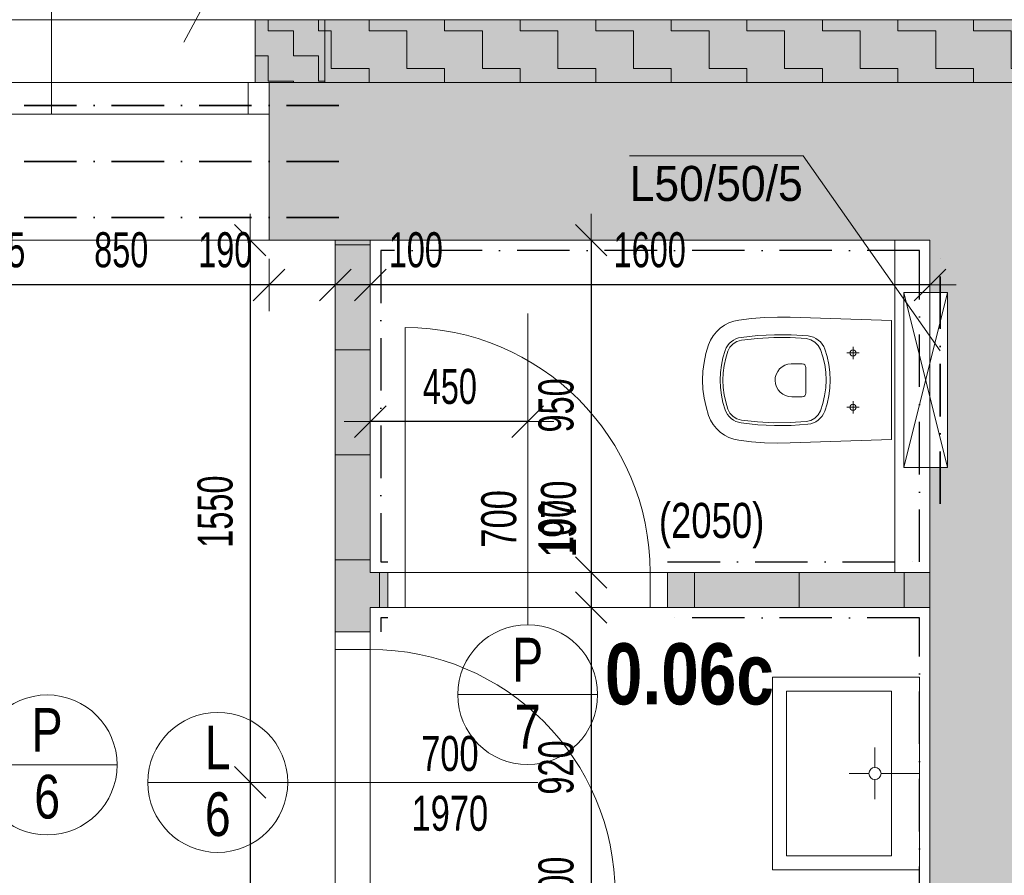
# Model space of a CAD drawing. Header units: millimetres. Extents: x -97971 to 48677, y -63570 to -5533.
# Tile 17 of 65: x -77678 to -74864, y -11702 to -9256. Entities that reach past the tile are written whole.
import ezdxf

# ---------------------------------------------------------------- set-up
doc = ezdxf.new("R2010")
doc.units = ezdxf.units.MM
doc.header["$PDMODE"] = 65
doc.linetypes.add('Carkovana 2x_1', pattern=[200, 150, -50])
doc.linetypes.add('Cerchovana_1', pattern=[250, 150, -50, 0, -50])
for name, color, linetype, lineweight in [('XR$1$1.PP - NÁVRH_1', 7, 'Continuous', 25), ('XR$2$KOTY_1', 7, 'Continuous', 25), ('XR$3$ZAŘIZOVÁKY_1', 7, 'Continuous', 25), ('XR$4$VÝPLNĚ_1', 7, 'Continuous', 25), ('XR$6$VÝROBKY ___1', 7, 'Continuous', 25), ('XR$7$FILING ___1', 7, 'Continuous', 25)]:
    doc.layers.add(name, color=color, linetype=linetype, lineweight=lineweight)
doc.styles.add('ARIAL', font='ARIAL.TTF')
doc.styles.add('Arial Black', font='Arial Black')
doc.styles.add('ARIALNARROW', font='ARIALN.TTF')
doc.dimstyles.new('DIMSTYLE_3', dxfattribs={"dimtxt": 100, "dimasz": 150, "dimexe": 0, "dimexo": 0, "dimgap": 50, "dimtad": 2, "dimdec": 0, "dimrnd": 5, "dimzin": 12, "dimdsep": 46, "dimtxsty": 'ARIALNARROW', "dimblk1": 'ALL_ML_STRICH', "dimblk2": 'ALL_ML_STRICH', "dimsah": 1, "dimcen": 0, "dimclrd": 6, "dimclre": 6, "dimclrt": 6, "dimadec": 0, "dimazin": 0, "dimtfac": 1, "dimtdec": 0, "dimtix": 1, "dimtmove": 2, "dimatfit": 3, "dimfxl": 0, "dimtzin": 0, "dimlwd": 0, "dimlwe": 13, "dimarcsym": 0})
doc.dimstyles.new('DIMSTYLE_5', dxfattribs={"dimtxt": 100, "dimasz": 150, "dimexe": 0, "dimexo": 0, "dimgap": 50, "dimtad": 2, "dimdec": 0, "dimrnd": 5, "dimzin": 12, "dimdsep": 46, "dimtxsty": 'ARIALNARROW', "dimblk1": 'ALL_ML_STRICH', "dimblk2": 'ALL_ML_STRICH', "dimsah": 1, "dimcen": 0, "dimclrd": 6, "dimclre": 6, "dimclrt": 6, "dimadec": 0, "dimazin": 0, "dimtfac": 1, "dimtdec": 0, "dimtix": 1, "dimtmove": 2, "dimatfit": 3, "dimfxl": 0, "dimtvp": 1.2, "dimtzin": 0, "dimlwd": 0, "dimlwe": 13, "dimarcsym": 0})
pattern_1 = [(0, (300, 300), (150, 150), [150, -150]), (90, (300, 300), (-150, 150), [150, -150])]

# ---------------------------------------------------------------- blocks, each defined once
blk = doc.blocks.new('ALL_ML_STRICH')
at = {"color": 0, "linetype": 'ByBlock', "lineweight": -2}
for p, q in [((0, -0.5), (0, 0.5)), ((-0.3, -0.3), (0.3, 0.3)), ((-1, 0), (0.5, 0))]:
    blk.add_line(p, q, dxfattribs=at)
blk = doc.blocks.new('*D262')
at = {"layer": 'DEFPOINTS', "color": 6, "linetype": 'Continuous', "lineweight": 13}
for p in [(-71886.3, -7250), (-71886.3, -9256.3), (-79991.3, -9436.3)]:
    blk.add_point(p, dxfattribs=at)
at = {"layer": 'XR$2$KOTY_1', "color": 6, "linetype": 'Continuous', "lineweight": -2}
for p, q in [((-79991.3, -7538.2), (-79991.3, -7250)), ((-71886.3, -7250), (-79991.3, -7250)), ((-71886.3, -7538.2), (-71886.3, -7250))]:
    blk.add_line(p, q, dxfattribs=at)
at = {"layer": 'XR$2$KOTY_1', "color": 6, "linetype": 'Continuous', "lineweight": 13, "xscale": 150, "yscale": 150, "zscale": 150}
for p, rotation in [((-79991.3, -7250), 180), ((-71886.3, -7250), 360)]:
    blk.add_blockref('ALL_ML_STRICH', p, dxfattribs=dict(at, rotation=rotation))
at = {"layer": 'XR$2$KOTY_1', "color": 6, "linetype": 'Continuous', "lineweight": 13, "insert": (-75939.9, -7150), "char_height": 100, "width": 324.571, "attachment_point": 5, "style": 'ARIALNARROW'}
blk.add_mtext('\\W0.81;\\A1;{8105}', dxfattribs=at)
blk = doc.blocks.new('*D296')
at = {"layer": 'DEFPOINTS', "color": 6, "linetype": 'Continuous', "lineweight": 13}
for p in [(-71886.3, -7712.7), (-71886.3, -9436.3), (-76965.7, -9886.3)]:
    blk.add_point(p, dxfattribs=at)
at = {"layer": 'XR$2$KOTY_1', "color": 6, "linetype": 'Continuous', "lineweight": -2}
for p, q in [((-76965.7, -8262.3), (-76965.7, -7712.7)), ((-71886.3, -7712.7), (-76965.7, -7712.7)), ((-71886.3, -7712.7), (-71886.3, -7712.7))]:
    blk.add_line(p, q, dxfattribs=at)
at = {"layer": 'XR$2$KOTY_1', "color": 6, "linetype": 'Continuous', "lineweight": 13, "xscale": 150, "yscale": 150, "zscale": 150}
for p, rotation in [((-76965.7, -7712.7), 180), ((-71886.3, -7712.7), 360)]:
    blk.add_blockref('ALL_ML_STRICH', p, dxfattribs=dict(at, rotation=rotation))
at = {"layer": 'XR$2$KOTY_1', "color": 6, "linetype": 'Continuous', "lineweight": 13, "insert": (-74427.1, -7612.7), "char_height": 100, "width": 324.571, "attachment_point": 5, "style": 'ARIALNARROW'}
blk.add_mtext('\\W0.81;\\A1;{5080}', dxfattribs=at)
blk = doc.blocks.new('*D297')
at = {"layer": 'DEFPOINTS', "color": 6, "linetype": 'Continuous', "lineweight": 13}
for p in [(-76965.7, -7712.7), (-77815.7, -9886.3), (-76965.7, -9886.3)]:
    blk.add_point(p, dxfattribs=at)
at = {"layer": 'XR$2$KOTY_1', "color": 6, "linetype": 'Continuous', "lineweight": -2}
for p, q in [((-77815.7, -8262.3), (-77815.7, -7712.7)), ((-76965.7, -7712.7), (-77815.7, -7712.7)), ((-76965.7, -8262.3), (-76965.7, -7712.7))]:
    blk.add_line(p, q, dxfattribs=at)
at = {"layer": 'XR$2$KOTY_1', "color": 6, "linetype": 'Continuous', "lineweight": 13, "xscale": 150, "yscale": 150, "zscale": 150}
for p, rotation in [((-77815.7, -7712.7), 180), ((-76965.7, -7712.7), 360)]:
    blk.add_blockref('ALL_ML_STRICH', p, dxfattribs=dict(at, rotation=rotation))
at = {"layer": 'XR$2$KOTY_1', "color": 6, "linetype": 'Continuous', "lineweight": 13, "insert": (-77388.2, -7612.7), "char_height": 100, "width": 243.429, "attachment_point": 5, "style": 'ARIALNARROW'}
blk.add_mtext('\\W0.81;\\A1;{850}', dxfattribs=at)
at = {"layer": 'XR$2$KOTY_1', "color": 6, "linetype": 'Continuous', "lineweight": 13, "insert": (-77669.9, -7962.7), "char_height": 100, "width": 5, "attachment_point": 1, "rotation": 180, "line_spacing_factor": 0.60241, "style": 'ARIALNARROW'}
blk.add_mtext('\\W0.81;1150(1250)', dxfattribs=at)
blk = doc.blocks.new('*D327')
at = {"layer": 'DEFPOINTS', "color": 6, "linetype": 'Continuous', "lineweight": 13}
for p in [(-77019.4, -9886.3), (-76776.3, -9886.3), (-76776.3, -11436.3)]:
    blk.add_point(p, dxfattribs=at)
at = {"layer": 'XR$2$KOTY_1', "color": 6, "linetype": 'Continuous', "lineweight": -2}
for p, q in [((-77019.4, -9886.3), (-77019.4, -9886.3)), ((-77019.4, -9886.3), (-77019.4, -11436.3)), ((-77019.4, -11436.3), (-77019.4, -11436.3))]:
    blk.add_line(p, q, dxfattribs=at)
at = {"layer": 'XR$2$KOTY_1', "color": 6, "linetype": 'Continuous', "lineweight": 13, "xscale": 150, "yscale": 150, "zscale": 150}
for p, rotation in [((-77019.4, -9886.3), 90), ((-77019.4, -11436.3), 270)]:
    blk.add_blockref('ALL_ML_STRICH', p, dxfattribs=dict(at, rotation=rotation))
at = {"layer": 'XR$2$KOTY_1', "color": 6, "linetype": 'Continuous', "lineweight": 13, "insert": (-77119.4, -10662.4), "char_height": 100, "width": 324.571, "attachment_point": 5, "rotation": 90, "style": 'ARIALNARROW'}
blk.add_mtext('\\W0.81;\\A1;{1550}', dxfattribs=at)
blk = doc.blocks.new('*D328')
at = {"layer": 'DEFPOINTS', "color": 6, "linetype": 'Continuous', "lineweight": 13}
for p in [(-77019.4, -11436.3), (-76776.3, -11436.3), (-76776.3, -12561.3)]:
    blk.add_point(p, dxfattribs=at)
at = {"layer": 'XR$2$KOTY_1', "color": 6, "linetype": 'Continuous', "lineweight": -2}
for p, q in [((-77019.4, -11436.3), (-77019.4, -11436.3)), ((-77019.4, -11436.3), (-77019.4, -12561.3)), ((-77019.4, -12561.3), (-77019.4, -12561.3))]:
    blk.add_line(p, q, dxfattribs=at)
at = {"layer": 'XR$2$KOTY_1', "color": 6, "linetype": 'Continuous', "lineweight": 13, "xscale": 150, "yscale": 150, "zscale": 150}
for p, rotation in [((-77019.4, -11436.3), 90), ((-77019.4, -12561.3), 270)]:
    blk.add_blockref('ALL_ML_STRICH', p, dxfattribs=dict(at, rotation=rotation))
at = {"layer": 'XR$2$KOTY_1', "color": 6, "linetype": 'Continuous', "lineweight": 13, "insert": (-77119.4, -11999.9), "char_height": 100, "width": 324.571, "attachment_point": 5, "rotation": 90, "style": 'ARIALNARROW'}
blk.add_mtext('\\W0.81;\\A1;{1125}', dxfattribs=at)
blk = doc.blocks.new('*D333')
at = {"layer": 'DEFPOINTS', "color": 6, "linetype": 'Continuous', "lineweight": 13}
for p in [(-76226.3, -10405.1), (-76676.3, -10836.3), (-76226.3, -10836.3)]:
    blk.add_point(p, dxfattribs=at)
at = {"layer": 'XR$2$KOTY_1', "color": 6, "linetype": 'Continuous', "lineweight": -2}
for p, q in [((-76676.3, -10405.1), (-76676.3, -10405.1)), ((-76226.3, -10405.1), (-76676.3, -10405.1)), ((-76226.3, -10405.1), (-76226.3, -10405.1))]:
    blk.add_line(p, q, dxfattribs=at)
at = {"layer": 'XR$2$KOTY_1', "color": 6, "linetype": 'Continuous', "lineweight": 13, "xscale": 150, "yscale": 150, "zscale": 150}
for p, rotation in [((-76676.3, -10405.1), 180), ((-76226.3, -10405.1), 360)]:
    blk.add_blockref('ALL_ML_STRICH', p, dxfattribs=dict(at, rotation=rotation))
at = {"layer": 'XR$2$KOTY_1', "color": 6, "linetype": 'Continuous', "lineweight": 13, "insert": (-76448.8, -10305.1), "char_height": 100, "width": 243.429, "attachment_point": 5, "style": 'ARIALNARROW'}
blk.add_mtext('\\W0.81;\\A1;{450}', dxfattribs=at)
blk = doc.blocks.new('*D352')
at = {"layer": 'DEFPOINTS', "color": 6, "linetype": 'Continuous', "lineweight": 13}
for p in [(-76676.3, -9886.3), (-75076.3, -9886.3), (-75076.3, -10014.6)]:
    blk.add_point(p, dxfattribs=at)
at = {"layer": 'XR$2$KOTY_1', "color": 6, "linetype": 'Continuous', "lineweight": -2}
for p, q in [((-76676.3, -10014.6), (-76676.3, -10014.6)), ((-75076.3, -10014.6), (-76676.3, -10014.6)), ((-75076.3, -10014.6), (-75076.3, -10014.6))]:
    blk.add_line(p, q, dxfattribs=at)
at = {"layer": 'XR$2$KOTY_1', "color": 6, "linetype": 'Continuous', "lineweight": 13, "xscale": 150, "yscale": 150, "zscale": 150}
for p, rotation in [((-76676.3, -10014.6), 180), ((-75076.3, -10014.6), 360)]:
    blk.add_blockref('ALL_ML_STRICH', p, dxfattribs=dict(at, rotation=rotation))
at = {"layer": 'XR$2$KOTY_1', "color": 6, "linetype": 'Continuous', "lineweight": 13, "insert": (-75877.4, -9914.6), "char_height": 100, "width": 324.571, "attachment_point": 5, "style": 'ARIALNARROW'}
blk.add_mtext('\\W0.81;\\A1;{1600}', dxfattribs=at)
blk = doc.blocks.new('*D353')
at = {"layer": 'DEFPOINTS', "color": 6, "linetype": 'Continuous', "lineweight": 13}
for p in [(-76776.3, -9886.3), (-76676.3, -9886.3), (-76676.3, -10014.6)]:
    blk.add_point(p, dxfattribs=at)
at = {"layer": 'XR$2$KOTY_1', "color": 6, "linetype": 'Continuous', "lineweight": -2}
for p, q in [((-76776.3, -10014.6), (-76776.3, -10014.6)), ((-76676.3, -10014.6), (-76776.3, -10014.6)), ((-76676.3, -10014.6), (-76676.3, -10014.6))]:
    blk.add_line(p, q, dxfattribs=at)
at = {"layer": 'XR$2$KOTY_1', "color": 6, "linetype": 'Continuous', "lineweight": 13, "xscale": 150, "yscale": 150, "zscale": 150}
for p, rotation in [((-76776.3, -10014.6), 180), ((-76676.3, -10014.6), 360)]:
    blk.add_blockref('ALL_ML_STRICH', p, dxfattribs=dict(at, rotation=rotation))
at = {"layer": 'XR$2$KOTY_1', "color": 6, "linetype": 'Continuous', "lineweight": 13, "insert": (-76546.1, -9914.6), "char_height": 100, "width": 243.429, "attachment_point": 5, "style": 'ARIALNARROW'}
blk.add_mtext('\\W0.81;\\A1;{100}', dxfattribs=at)
blk = doc.blocks.new('*D354')
at = {"layer": 'DEFPOINTS', "color": 6, "linetype": 'Continuous', "lineweight": 13}
for p in [(-76965.7, -9886.3), (-76776.3, -9886.3), (-76776.3, -10014.6)]:
    blk.add_point(p, dxfattribs=at)
at = {"layer": 'XR$2$KOTY_1', "color": 6, "linetype": 'Continuous', "lineweight": -2}
for p, q in [((-76965.7, -10014.6), (-76965.7, -10014.6)), ((-76776.3, -10014.6), (-76965.7, -10014.6)), ((-76776.3, -10014.6), (-76776.3, -10014.6))]:
    blk.add_line(p, q, dxfattribs=at)
at = {"layer": 'XR$2$KOTY_1', "color": 6, "linetype": 'Continuous', "lineweight": 13, "xscale": 150, "yscale": 150, "zscale": 150}
for p, rotation in [((-76965.7, -10014.6), 180), ((-76776.3, -10014.6), 360)]:
    blk.add_blockref('ALL_ML_STRICH', p, dxfattribs=dict(at, rotation=rotation))
at = {"layer": 'XR$2$KOTY_1', "color": 6, "linetype": 'Continuous', "lineweight": 13, "insert": (-77090.9, -9914.6), "char_height": 100, "width": 243.429, "attachment_point": 5, "style": 'ARIALNARROW'}
blk.add_mtext('\\W0.81;\\A1;{190}', dxfattribs=at)
blk = doc.blocks.new('*D355')
at = {"layer": 'DEFPOINTS', "color": 6, "linetype": 'Continuous', "lineweight": 13}
for p in [(-77815.7, -9886.3), (-76965.7, -9886.3), (-76965.7, -10014.6)]:
    blk.add_point(p, dxfattribs=at)
at = {"layer": 'XR$2$KOTY_1', "color": 6, "linetype": 'Continuous', "lineweight": -2}
for p, q in [((-77815.7, -10014.6), (-77815.7, -10014.6)), ((-76965.7, -10014.6), (-77815.7, -10014.6)), ((-76965.7, -10014.6), (-76965.7, -10014.6))]:
    blk.add_line(p, q, dxfattribs=at)
at = {"layer": 'XR$2$KOTY_1', "color": 6, "linetype": 'Continuous', "lineweight": 13, "xscale": 150, "yscale": 150, "zscale": 150}
for p, rotation in [((-77815.7, -10014.6), 180), ((-76965.7, -10014.6), 360)]:
    blk.add_blockref('ALL_ML_STRICH', p, dxfattribs=dict(at, rotation=rotation))
at = {"layer": 'XR$2$KOTY_1', "color": 6, "linetype": 'Continuous', "lineweight": 13, "insert": (-77388.2, -9914.6), "char_height": 100, "width": 243.429, "attachment_point": 5, "style": 'ARIALNARROW'}
blk.add_mtext('\\W0.81;\\A1;{850}', dxfattribs=at)
blk = doc.blocks.new('*D356')
at = {"layer": 'DEFPOINTS', "color": 6, "linetype": 'Continuous', "lineweight": 13}
for p in [(-77911.3, -9886.3), (-77815.7, -9886.3), (-77815.7, -10014.6)]:
    blk.add_point(p, dxfattribs=at)
at = {"layer": 'XR$2$KOTY_1', "color": 6, "linetype": 'Continuous', "lineweight": -2}
for p, q in [((-77911.3, -10014.6), (-77911.3, -10014.6)), ((-77815.7, -10014.6), (-77911.3, -10014.6)), ((-77815.7, -10014.6), (-77815.7, -10014.6))]:
    blk.add_line(p, q, dxfattribs=at)
at = {"layer": 'XR$2$KOTY_1', "color": 6, "linetype": 'Continuous', "lineweight": 13, "xscale": 150, "yscale": 150, "zscale": 150}
for p, rotation in [((-77911.3, -10014.6), 180), ((-77815.7, -10014.6), 360)]:
    blk.add_blockref('ALL_ML_STRICH', p, dxfattribs=dict(at, rotation=rotation))
at = {"layer": 'XR$2$KOTY_1', "color": 6, "linetype": 'Continuous', "lineweight": 13, "insert": (-77713.9, -9914.6), "char_height": 100, "width": 162.286, "attachment_point": 5, "style": 'ARIALNARROW'}
blk.add_mtext('\\W0.81;\\A1;{95}', dxfattribs=at)
blk = doc.blocks.new('*D366')
at = {"layer": 'DEFPOINTS', "color": 6, "linetype": 'Continuous', "lineweight": 13}
for p in [(-76676.3, -9886.3), (-76044.8, -9886.3), (-76676.3, -10836.3)]:
    blk.add_point(p, dxfattribs=at)
at = {"layer": 'XR$2$KOTY_1', "color": 6, "linetype": 'Continuous', "lineweight": -2}
for p, q in [((-76044.8, -9886.3), (-76044.8, -9886.3)), ((-76044.8, -9886.3), (-76044.8, -10836.3)), ((-76044.8, -10836.3), (-76044.8, -10836.3))]:
    blk.add_line(p, q, dxfattribs=at)
at = {"layer": 'XR$2$KOTY_1', "color": 6, "linetype": 'Continuous', "lineweight": 13, "xscale": 150, "yscale": 150, "zscale": 150}
for p, rotation in [((-76044.8, -9886.3), 90), ((-76044.8, -10836.3), 270)]:
    blk.add_blockref('ALL_ML_STRICH', p, dxfattribs=dict(at, rotation=rotation))
at = {"layer": 'XR$2$KOTY_1', "color": 6, "linetype": 'Continuous', "lineweight": 13, "insert": (-76144.8, -10358.8), "char_height": 100, "width": 243.429, "attachment_point": 5, "rotation": 90, "style": 'ARIALNARROW'}
blk.add_mtext('\\W0.81;\\A1;{950}', dxfattribs=at)
blk = doc.blocks.new('*D367')
at = {"layer": 'DEFPOINTS', "color": 6, "linetype": 'Continuous', "lineweight": 13}
for p in [(-76676.3, -10836.3), (-76044.8, -10836.3), (-76676.3, -10936.3)]:
    blk.add_point(p, dxfattribs=at)
at = {"layer": 'XR$2$KOTY_1', "color": 6, "linetype": 'Continuous', "lineweight": -2}
for p, q in [((-76044.8, -10836.3), (-76044.8, -10836.3)), ((-76044.8, -10836.3), (-76044.8, -10936.3)), ((-76044.8, -10936.3), (-76044.8, -10936.3))]:
    blk.add_line(p, q, dxfattribs=at)
at = {"layer": 'XR$2$KOTY_1', "color": 6, "linetype": 'Continuous', "lineweight": 13, "xscale": 150, "yscale": 150, "zscale": 150}
for p, rotation in [((-76044.8, -10836.3), 90), ((-76044.8, -10936.3), 270)]:
    blk.add_blockref('ALL_ML_STRICH', p, dxfattribs=dict(at, rotation=rotation))
at = {"layer": 'XR$2$KOTY_1', "color": 6, "linetype": 'Continuous', "lineweight": 13, "insert": (-76144.8, -10706.1), "char_height": 100, "width": 243.429, "attachment_point": 5, "rotation": 90, "style": 'ARIALNARROW'}
blk.add_mtext('\\W0.81;\\A1;{100}', dxfattribs=at)
blk = doc.blocks.new('*D368')
at = {"layer": 'DEFPOINTS', "color": 6, "linetype": 'Continuous', "lineweight": 13}
for p in [(-76676.3, -10936.3), (-76044.8, -10936.3), (-76676.3, -11856.3)]:
    blk.add_point(p, dxfattribs=at)
at = {"layer": 'XR$2$KOTY_1', "color": 6, "linetype": 'Continuous', "lineweight": -2}
for p, q in [((-76044.8, -10936.3), (-76044.8, -10936.3)), ((-76044.8, -10936.3), (-76044.8, -11856.3)), ((-76044.8, -11856.3), (-76044.8, -11856.3))]:
    blk.add_line(p, q, dxfattribs=at)
at = {"layer": 'XR$2$KOTY_1', "color": 6, "linetype": 'Continuous', "lineweight": 13, "xscale": 150, "yscale": 150, "zscale": 150}
for p, rotation in [((-76044.8, -10936.3), 90), ((-76044.8, -11856.3), 270)]:
    blk.add_blockref('ALL_ML_STRICH', p, dxfattribs=dict(at, rotation=rotation))
at = {"layer": 'XR$2$KOTY_1', "color": 6, "linetype": 'Continuous', "lineweight": 13, "insert": (-76144.8, -11393.8), "char_height": 100, "width": 243.429, "attachment_point": 5, "rotation": 90, "style": 'ARIALNARROW'}
blk.add_mtext('\\W0.81;\\A1;{920}', dxfattribs=at)
blk = doc.blocks.new('*D369')
at = {"layer": 'DEFPOINTS', "color": 6, "linetype": 'Continuous', "lineweight": 13}
for p in [(-76676.3, -11856.3), (-76044.8, -11856.3), (-76676.3, -11956.3)]:
    blk.add_point(p, dxfattribs=at)
at = {"layer": 'XR$2$KOTY_1', "color": 6, "linetype": 'Continuous', "lineweight": -2}
for p, q in [((-76044.8, -11856.3), (-76044.8, -11856.3)), ((-76044.8, -11856.3), (-76044.8, -11956.3)), ((-76044.8, -11956.3), (-76044.8, -11956.3))]:
    blk.add_line(p, q, dxfattribs=at)
at = {"layer": 'XR$2$KOTY_1', "color": 6, "linetype": 'Continuous', "lineweight": 13, "xscale": 150, "yscale": 150, "zscale": 150}
for p, rotation in [((-76044.8, -11856.3), 90), ((-76044.8, -11956.3), 270)]:
    blk.add_blockref('ALL_ML_STRICH', p, dxfattribs=dict(at, rotation=rotation))
at = {"layer": 'XR$2$KOTY_1', "color": 6, "linetype": 'Continuous', "lineweight": 13, "insert": (-76144.8, -11726.1), "char_height": 100, "width": 243.429, "attachment_point": 5, "rotation": 90, "style": 'ARIALNARROW'}
blk.add_mtext('\\W0.81;\\A1;{100}', dxfattribs=at)
blk = doc.blocks.new('KOMPLEXNÍ OBJEKT_37')
at = {"layer": 'XR$3$ZAŘIZOVÁKY_1', "color": 251, "linetype": 'Continuous', "lineweight": 13}
for p, q in [((-75106.3, -11135.4), (-75526.3, -11135.4)), ((-75526.3, -11135.4), (-75526.3, -11686.1)), ((-75106.3, -11135.4), (-75450.4, -11135.4)), ((-75106.3, -11686.1), (-75106.3, -11135.4)), ((-75486.3, -11646.1), (-75486.3, -11175.4)), ((-75486.3, -11175.4), (-75186.3, -11175.4)), ((-75186.3, -11175.4), (-75186.3, -11646.1)), ((-75233.5, -11393.6), (-75233.5, -11336.9)), ((-75250.7, -11410.8), (-75307.4, -11410.8)), ((-75216.3, -11410.8), (-75106.3, -11410.8)), ((-75233.5, -11428), (-75233.5, -11484.6)), ((-75186.3, -11646.1), (-75486.3, -11646.1)), ((-75106.3, -11686.1), (-75526.3, -11686.1))]:
    blk.add_line(p, q, dxfattribs=at)
blk.add_arc((-75233.5, -11410.8), 17.2, 90.00001727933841, 89.99999997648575, dxfattribs=at)
blk = doc.blocks.new('KOMPLEXNÍ OBJEKT_42')
at = {"layer": 'XR$3$ZAŘIZOVÁKY_1', "color": 251, "linetype": 'Continuous', "lineweight": 13}
blk.add_line((-75186.3, -10116.5), (-75186.3, -10456.5), dxfattribs=at)
for points in [[(-75186.3, -10456.5), (-75475.6, -10466), (-75512.5, -10466.4), (-75549.4, -10465.3), (-75586.2, -10462.5), (-75622.9, -10458.2), (-75637.2, -10455.2), (-75651, -10450.2), (-75663.9, -10443.5), (-75675.9, -10435), (-75686.5, -10425), (-75695.7, -10413.6), (-75703.3, -10401.1), (-75709, -10387.6), (-75716.5, -10363), (-75721.9, -10337.8), (-75725.2, -10312.2), (-75726.3, -10286.5), (-75726.5, -10287), (-75725.4, -10261.3), (-75722.1, -10235.7), (-75716.7, -10210.5), (-75709.2, -10185.9), (-75703.5, -10172.3), (-75695.9, -10159.7), (-75686.7, -10148.3), (-75676.1, -10138.2), (-75664.1, -10129.6), (-75651.1, -10122.8), (-75637.3, -10117.8), (-75622.9, -10114.8), (-75586.2, -10110.5), (-75549.4, -10107.7), (-75512.5, -10106.6), (-75475.5, -10107), (-75186.3, -10116.5)], [(-75313.6, -10209), (-75296, -10209), (-75278.4, -10209)], [(-75295.8, -10200.4), (-75292.6, -10201.1), (-75289.9, -10203), (-75288, -10205.8), (-75287.4, -10209), (-75288, -10212.3), (-75289.9, -10215.1), (-75292.7, -10217), (-75296, -10217.7), (-75299.3, -10217), (-75302.1, -10215.1), (-75304, -10212.3), (-75304.6, -10209), (-75304, -10205.7), (-75302.1, -10202.9), (-75299.3, -10201), (-75296, -10200.4), (-75295.9, -10200.4)], [(-75296, -10191.4), (-75296, -10209), (-75296, -10226.6)], [(-75295.9, -10355.4), (-75292.6, -10356.1), (-75289.9, -10358), (-75288, -10360.8), (-75287.4, -10364), (-75288, -10367.3), (-75289.9, -10370.1), (-75292.7, -10372), (-75296, -10372.7), (-75299.3, -10372), (-75302.1, -10370.1), (-75304, -10367.3), (-75304.6, -10364), (-75304, -10360.7), (-75302.1, -10357.9), (-75299.3, -10356), (-75296, -10355.4), (-75295.9, -10355.4)], [(-75296, -10346.4), (-75296, -10364), (-75296, -10381.6)], [(-75313.6, -10364), (-75296, -10364), (-75278.4, -10364)]]:
    blk.add_lwpolyline(points, dxfattribs=at)
for points in [[(-75616, -10164.3), (-75568.4, -10159.1), (-75520.5, -10156.7), (-75472.7, -10157.1), (-75424.9, -10160.4), (-75417, -10161.7), (-75409.4, -10164.1), (-75402.2, -10167.6), (-75395.5, -10172.1), (-75389.5, -10177.4), (-75384.4, -10183.6), (-75380.1, -10190.4), (-75376.9, -10197.7), (-75370.1, -10219.3), (-75365.2, -10241.5), (-75362.3, -10264), (-75361.3, -10286.6), (-75362.4, -10309.3), (-75365.4, -10331.7), (-75370.3, -10353.9), (-75377.1, -10375.5), (-75380.4, -10382.8), (-75384.7, -10389.6), (-75389.8, -10395.7), (-75395.8, -10401), (-75402.4, -10405.4), (-75409.7, -10408.9), (-75417.3, -10411.3), (-75425.1, -10412.6), (-75472.9, -10415.9), (-75520.7, -10416.3), (-75568.5, -10413.9), (-75616, -10408.6), (-75623.6, -10407), (-75630.9, -10404.4), (-75637.9, -10400.8), (-75644.2, -10396.3), (-75649.9, -10390.9), (-75654.8, -10384.9), (-75658.8, -10378.2), (-75661.9, -10371.1), (-75668.1, -10350.4), (-75672.6, -10329.4), (-75675.4, -10308), (-75676.3, -10286.5), (-75675.4, -10265), (-75672.6, -10243.6), (-75668.1, -10222.5), (-75661.8, -10201.9), (-75658.8, -10194.7), (-75654.8, -10188.1), (-75649.9, -10182), (-75644.2, -10176.7), (-75637.8, -10172.2), (-75630.9, -10168.6), (-75623.6, -10165.9), (-75616, -10164.3)], [(-75429.7, -10167.9), (-75416.7, -10171), (-75405, -10177.6), (-75395.6, -10187.1), (-75389.2, -10198.8), (-75382.3, -10220.1), (-75377.3, -10242), (-75374.3, -10264.2), (-75373.3, -10286.6), (-75374.4, -10309), (-75377.4, -10331.2), (-75382.5, -10353), (-75389.5, -10374.3), (-75395.9, -10386), (-75405.3, -10395.5), (-75417, -10402), (-75430, -10405.1), (-75476.4, -10408), (-75522.9, -10408.2), (-75569.3, -10405.8), (-75615.5, -10400.6), (-75628.1, -10397.1), (-75639.2, -10390.3), (-75648.1, -10380.7), (-75654.1, -10369.1), (-75660.2, -10349), (-75664.7, -10328.4), (-75667.4, -10307.5), (-75668.3, -10286.5), (-75667.4, -10265.4), (-75664.7, -10244.6), (-75660.2, -10224), (-75654, -10203.8), (-75648.1, -10192.3), (-75639.2, -10182.7), (-75628, -10175.9), (-75615.5, -10172.3), (-75569.2, -10167.2), (-75522.7, -10164.7), (-75476.2, -10165), (-75429.7, -10167.9)], [(-75431.2, -10324), (-75431.9, -10327.9), (-75434.1, -10331.1), (-75437.3, -10333.3), (-75441.2, -10334), (-75471.1, -10334), (-75480.3, -10333.3), (-75489.1, -10330.9), (-75497.4, -10326.7), (-75504.6, -10321), (-75510.6, -10314), (-75515.1, -10305.9), (-75518, -10297.2), (-75519.1, -10288), (-75518.4, -10278.8), (-75515.9, -10270), (-75511.7, -10261.8), (-75506, -10254.5), (-75499, -10248.5), (-75491, -10244), (-75482.2, -10241.1), (-75473.1, -10240), (-75471.1, -10240), (-75441.2, -10240), (-75437.3, -10240.8), (-75434.1, -10243), (-75431.9, -10246.2), (-75431.2, -10250), (-75431.2, -10324)]]:
    blk.add_lwpolyline(points, close=True, dxfattribs=at)
blk = doc.blocks.new('KOMPLEXNÍ OBJEKT_43')
at = {"layer": 'XR$3$ZAŘIZOVÁKY_1', "color": 251, "linetype": 'Continuous', "lineweight": 13}
for p, q in [((-75151.3, -10036.5), (-75151.3, -10536.5)), ((-75151.3, -10036.5), (-75026.3, -10036.5)), ((-75026.3, -10536.5), (-75151.3, -10036.5)), ((-75151.3, -10536.5), (-75026.3, -10036.5)), ((-75026.3, -10036.5), (-75026.3, -10536.5)), ((-75151.3, -10536.5), (-75026.3, -10536.5))]:
    blk.add_line(p, q, dxfattribs=at)
blk = doc.blocks.new('KOMPLEXNÍ OBJEKT_65')
at = {"layer": 'XR$4$VÝPLNĚ_1', "color": 132, "linetype": 'Continuous', "lineweight": 13}
for p, q in [((-76226.3, -10096.5), (-76226.3, -10985.5)), ((-76576.3, -10136.3), (-76576.3, -10936.3)), ((-75826.3, -10836.3), (-76626.3, -10836.3)), ((-75876.3, -10936.3), (-75876.3, -10836.3)), ((-75826.3, -10936.3), (-76626.3, -10936.3))]:
    blk.add_line(p, q, dxfattribs=at)
blk.add_arc((-76576.3, -10836.3), 700, 0, 90, dxfattribs=at)
blk = doc.blocks.new('KOMPLEXNÍ OBJEKT_66')
at = {"layer": 'XR$4$VÝPLNĚ_1', "color": 132, "linetype": 'Continuous', "lineweight": 13}
for p, q in [((-76776.3, -11006.3), (-76776.3, -11806.3)), ((-76676.3, -11006.3), (-76676.3, -11806.3)), ((-76776.3, -11056.3), (-76676.3, -11056.3)), ((-76197.7, -11436.3), (-76912.3, -11436.3)), ((-75976.3, -11756.3), (-76776.3, -11756.3))]:
    blk.add_line(p, q, dxfattribs=at)
blk.add_arc((-76676.3, -11756.3), 700, 0, 90, dxfattribs=at)

msp = doc.modelspace()

# ---------------------------------------------------------------- hatches: boundary and pattern name
at = {"layer": 'XR$7$FILING ___1', "linetype": 'Continuous', "lineweight": 13}
for color, points in [(191, [(-76805.7, -9436.3), (-76805.7, -9256.3), (-77005.7, -9256.3), (-77005.7, -9436.3)]), (11, [(-76805.7, -9436.3), (-74266.3, -9436.3), (-74266.3, -9256.3), (-76805.7, -9256.3)]), (11, [(-76676.3, -10936.3), (-76626.3, -10936.3), (-76626.3, -10836.3), (-76676.3, -10836.3), (-76676.3, -9886.3), (-76776.3, -9886.3), (-76776.3, -11006.3), (-76676.3, -11006.3)]), (11, [(-75076.3, -10836.3), (-75826.3, -10836.3), (-75826.3, -10936.3), (-75076.3, -10936.3)])]:
    msp.add_hatch(color=color, dxfattribs=at).paths.add_polyline_path(points, flags=0)
h = msp.add_hatch(dxfattribs=at)
h.set_pattern_fill('VZOR', scale=72, style=0, pattern_type=2)
h.set_pattern_definition([(0, (144, 144), (72, 72), [72, -72]), (90, (144, 144), (-72, 72), [72, -72])])
h.paths.add_polyline_path([(-76805.7, -9436.3), (-76805.7, -9256.3), (-77005.7, -9256.3), (-77005.7, -9436.3)], flags=0)
h = msp.add_hatch(dxfattribs=at)
h.set_pattern_fill('VZOR', scale=108, style=0, pattern_type=2)
h.set_pattern_definition([(0, (216, 216), (108, 108), [108, -108]), (90, (216, 216), (-108, 108), [108, -108])])
h.paths.add_polyline_path([(-76805.7, -9436.3), (-74266.3, -9436.3), (-74266.3, -9256.3), (-76805.7, -9256.3)], flags=0)
at = {"layer": 'XR$7$FILING ___1', "linetype": 'Carkovana 2x_1', "lineweight": 50}
msp.add_hatch(color=254, dxfattribs=at).paths.add_polyline_path([(-75076.3, -13786.3), (-74776.3, -13786.3), (-74776.3, -9886.3), (-71886.3, -9886.3), (-71886.3, -9436.3), (-76965.7, -9436.3), (-76965.7, -9886.3), (-75076.3, -9886.3), (-75076.3, -10036.5), (-75026.3, -10036.5), (-75026.3, -10536.5), (-75076.3, -10536.5), (-75076.3, -12056.3), (-74876.3, -12056.3), (-74876.3, -12956.3), (-74946.3, -12956.3), (-74946.3, -13436.3), (-75076.3, -13436.3)])
at = {"layer": 'XR$7$FILING ___1', "linetype": 'Continuous', "lineweight": 13}
h = msp.add_hatch(dxfattribs=at)
h.set_pattern_fill('VZOR', scale=150, style=0, pattern_type=2)
h.set_pattern_definition(pattern_1)
h.paths.add_polyline_path([(-76676.3, -10936.3), (-76626.3, -10936.3), (-76626.3, -10836.3), (-76676.3, -10836.3), (-76676.3, -9886.3), (-76776.3, -9886.3), (-76776.3, -11006.3), (-76676.3, -11006.3)], flags=0)
h = msp.add_hatch(dxfattribs=at)
h.set_pattern_fill('VZOR', scale=150, style=0, pattern_type=2)
h.set_pattern_definition(pattern_1)
h.paths.add_polyline_path([(-75076.3, -10836.3), (-75826.3, -10836.3), (-75826.3, -10936.3), (-75076.3, -10936.3)], flags=0)

# ---------------------------------------------------------------- linework, layer by layer
at = {"layer": 'XR$1$1.PP - NÁVRH_1', "color": 7, "linetype": 'Continuous', "lineweight": 13}
for p, q in [((-77775.7, -9256.3), (-77005.7, -9256.3)), ((-77005.7, -9256.3), (-77005.7, -9436.3)), ((-77005.7, -9256.3), (-74266.3, -9256.3)), ((-76805.7, -9436.3), (-76805.7, -9256.3)), ((-77005.7, -9436.3), (-76965.7, -9436.3)), ((-76965.7, -9886.3), (-77815.7, -9886.3)), ((-75176.3, -9886.3), (-75176.3, -10836.3))]:
    msp.add_line(p, q, dxfattribs=at)
at = {"layer": 'XR$1$1.PP - NÁVRH_1', "color": 14, "linetype": 'Continuous', "lineweight": 13}
for p, q in [((-71886.3, -9436.3), (-76965.7, -9436.3)), ((-76965.7, -9886.3), (-76965.7, -9436.3)), ((-75076.3, -9886.3), (-76965.7, -9886.3)), ((-76776.3, -11006.3), (-76776.3, -9886.3)), ((-76676.3, -10836.3), (-76676.3, -9886.3)), ((-75076.3, -9886.3), (-75076.3, -11826.3)), ((-76676.3, -10836.3), (-76626.3, -10836.3)), ((-76626.3, -10836.3), (-76626.3, -10936.3)), ((-75826.3, -10836.3), (-75826.3, -10936.3)), ((-75826.3, -10836.3), (-75076.3, -10836.3)), ((-76676.3, -10936.3), (-76626.3, -10936.3)), ((-76676.3, -10936.3), (-76676.3, -11006.3)), ((-75826.3, -10936.3), (-75076.3, -10936.3)), ((-76676.3, -11006.3), (-76776.3, -11006.3))]:
    msp.add_line(p, q, dxfattribs=at)
at = {"layer": 'XR$2$KOTY_1', "color": 3, "linetype": 'Continuous', "lineweight": 13}
for p, q in [((-76726.1, -8419), (-77209.6, -9320.3)), ((-77587.4, -8517.2), (-77587.4, -9526.3)), ((-76026.3, -11185.5), (-76426.3, -11185.5)), ((-77399.9, -11386.3), (-77799.9, -11386.3)), ((-76912.3, -11436.3), (-77312.3, -11436.3))]:
    msp.add_line(p, q, dxfattribs=at)
at = {"layer": 'XR$2$KOTY_1', "color": 7, "linetype": 'Continuous', "lineweight": 13}
for p, q in [((-75934.9, -9645.8), (-75438.9, -9645.8)), ((-75438.9, -9645.8), (-75047.4, -10202.6))]:
    msp.add_line(p, q, dxfattribs=at)
at = {"layer": 'XR$2$KOTY_1', "color": 1, "linetype": 'Cerchovana_1', "lineweight": 35}
msp.add_line((-75047.4, -10640.2), (-75047.4, -9930.2), dxfattribs=at)
at = {"layer": 'XR$2$KOTY_1', "color": 3, "linetype": 'Continuous', "lineweight": 13}
for centre in [(-76226.3, -11185.5), (-77599.9, -11386.3), (-77112.3, -11436.3)]:
    msp.add_circle(centre, 200, dxfattribs=at)
at = {"layer": 'XR$4$VÝPLNĚ_1', "color": 132, "linetype": 'Continuous', "lineweight": 13}
for p, q in [((-76965.7, -9436.3), (-77815.7, -9436.3)), ((-77025.7, -9526.3), (-77025.7, -9436.3)), ((-76965.7, -9526.3), (-77815.7, -9526.3))]:
    msp.add_line(p, q, dxfattribs=at)
at = {"layer": 'XR$6$VÝROBKY ___1', "color": 1, "linetype": 'Cerchovana_1', "lineweight": 35}
for p, q in [((-76765.7, -9501.3), (-78015.7, -9501.3)), ((-76765.7, -9661.3), (-78015.7, -9661.3)), ((-76765.7, -9821.3), (-78015.7, -9821.3))]:
    msp.add_line(p, q, dxfattribs=at)
at = {"layer": 'XR$7$FILING ___1', "color": 7, "linetype": 'Cerchovana_1', "lineweight": 25}
for p, q in [((-75106.3, -9916.3), (-76646.3, -9916.3)), ((-76646.3, -9916.3), (-76646.3, -10806.3)), ((-75106.3, -10806.3), (-75106.3, -9916.3)), ((-76646.3, -10806.3), (-76626.3, -10806.3)), ((-75826.3, -10806.3), (-75106.3, -10806.3)), ((-76626.3, -10966.3), (-76646.3, -10966.3)), ((-76646.3, -10966.3), (-76646.3, -11006.3)), ((-75106.3, -10966.3), (-75826.3, -10966.3)), ((-75106.3, -11826.3), (-75106.3, -10966.3))]:
    msp.add_line(p, q, dxfattribs=at)

# ---------------------------------------------------------------- block references
at = {"layer": 'XR$3$ZAŘIZOVÁKY_1', "color": 251, "linetype": 'Continuous', "lineweight": 13}
for name in ['KOMPLEXNÍ OBJEKT_43', 'KOMPLEXNÍ OBJEKT_42', 'KOMPLEXNÍ OBJEKT_37']:
    msp.add_blockref(name, (0, 0), dxfattribs=at)
at = {"layer": 'XR$4$VÝPLNĚ_1', "color": 132, "linetype": 'Continuous', "lineweight": 13}
for name in ['KOMPLEXNÍ OBJEKT_65', 'KOMPLEXNÍ OBJEKT_66']:
    msp.add_blockref(name, (0, 0), dxfattribs=at)

# ---------------------------------------------------------------- texts
at = {"layer": 'XR$1$1.PP - NÁVRH_1', "color": 7, "linetype": 'Continuous', "lineweight": 35, "insert": (-76005.7, -11216.1), "char_height": 175, "width": 570.042, "attachment_point": 7, "style": 'Arial Black'}
msp.add_mtext('\\W0.69;0.06c', dxfattribs=at)
at = {"layer": 'XR$2$KOTY_1', "color": 7, "linetype": 'Continuous', "lineweight": 18, "char_height": 100, "attachment_point": 7, "style": 'ARIALNARROW'}
for s, insert, width in [('\\W1.11;L50/50/5', (-75934.9, -9775.8), 551.426), ('\\W0.91;(2050)', (-75851.2, -10767.6), 349.71)]:
    msp.add_mtext(s, dxfattribs=dict(at, insert=insert, width=width))
at = {"layer": 'XR$2$KOTY_1', "color": 7, "linetype": 'Continuous', "lineweight": 13, "insert": (-76359, -10683.1), "char_height": 100, "width": 272.279, "attachment_point": 2, "rotation": 90, "line_spacing_factor": 1.024096, "style": 'ARIALNARROW'}
msp.add_mtext('\\W0.86;700\\P1970', dxfattribs=at)
at = {"layer": 'XR$2$KOTY_1', "color": 3, "linetype": 'Continuous', "lineweight": 25, "char_height": 125, "attachment_point": 5, "style": 'ARIAL'}
for s, insert, width in [('\\W0.76;P', (-76226.3, -11085.5), 137.177), ('\\W0.76;P', (-77599.9, -11286.3), 137.177), ('\\W0.76;7', (-76226.3, -11277.1), 122.931), ('\\W0.76;L', (-77112.3, -11336.3), 122.931), ('\\W0.76;6', (-77599.9, -11478), 122.931), ('\\W0.76;6', (-77112.3, -11528), 122.931)]:
    msp.add_mtext(s, dxfattribs=dict(at, insert=insert, width=width))
at = {"layer": 'XR$2$KOTY_1', "color": 7, "linetype": 'Continuous', "lineweight": 13, "insert": (-76448.8, -11303.7), "char_height": 100, "width": 272.279, "attachment_point": 2, "line_spacing_factor": 1.024096, "style": 'ARIALNARROW'}
msp.add_mtext('\\W0.86;700\\P1970', dxfattribs=at)

# ---------------------------------------------------------------- dimensions: what is measured, and where the dimension line sits
at = {"layer": 'XR$2$KOTY_1', "color": 6, "linetype": 'Continuous', "lineweight": 13}
for base, p1, p2, angle, dimstyle, picture, middle in [((-79991.3, -7250), (-71886.3, -7538.2), (-79991.3, -7538.2), 180, 'DIMSTYLE_3', '*D262', (-75939.9, -7150)), ((-76965.7, -7712.7), (-71886.3, -7712.7), (-76965.7, -8262.3), 180, 'DIMSTYLE_3', '*D296', (-74427.1, -7612.7)), ((-77019.4, -11436.3), (-77019.4, -9886.3), (-77019.4, -11436.3), 270, 'DIMSTYLE_3', '*D327', (-77119.4, -10662.4)), ((-76044.8, -10836.3), (-76044.8, -9886.3), (-76044.8, -10836.3), 270, 'DIMSTYLE_3', '*D366', (-76144.8, -10358.8)), ((-77911.3, -10014.6), (-77815.7, -10014.6), (-77911.3, -10014.6), 180, 'DIMSTYLE_5', '*D356', (-77713.9, -9914.6)), ((-77815.7, -10014.6), (-76965.7, -10014.6), (-77815.7, -10014.6), 180, 'DIMSTYLE_3', '*D355', (-77388.2, -9914.6)), ((-76965.7, -10014.6), (-76776.3, -10014.6), (-76965.7, -10014.6), 180, 'DIMSTYLE_5', '*D354', (-77090.9, -9914.6)), ((-76776.3, -10014.6), (-76676.3, -10014.6), (-76776.3, -10014.6), 180, 'DIMSTYLE_5', '*D353', (-76546.1, -9914.6)), ((-76676.3, -10014.6), (-75076.3, -10014.6), (-76676.3, -10014.6), 180, 'DIMSTYLE_3', '*D352', (-75877.4, -9914.6)), ((-76676.3, -10405.1), (-76226.3, -10405.1), (-76676.3, -10405.1), 180, 'DIMSTYLE_3', '*D333', (-76448.8, -10305.1)), ((-76044.8, -10936.3), (-76044.8, -10836.3), (-76044.8, -10936.3), 270, 'DIMSTYLE_5', '*D367', (-76144.8, -10706.1)), ((-76044.8, -11856.3), (-76044.8, -10936.3), (-76044.8, -11856.3), 270, 'DIMSTYLE_3', '*D368', (-76144.8, -11393.8)), ((-77019.4, -12561.3), (-77019.4, -11436.3), (-77019.4, -12561.3), 270, 'DIMSTYLE_3', '*D328', (-77119.4, -11999.9)), ((-76044.8, -11956.3), (-76044.8, -11856.3), (-76044.8, -11956.3), 270, 'DIMSTYLE_5', '*D369', (-76144.8, -11726.1))]:
    dim = msp.add_linear_dim(base=base, p1=p1, p2=p2, angle=angle, dimstyle=dimstyle, override={"dimpost": '<>', "dimclrd": 6, "dimclre": 6, "dimclrt": 6, "dimlwd": 0, "dimlwe": 13}, dxfattribs=at)
    dim.commit()
    dim.dimension.update_dxf_attribs({"geometry": picture, "text_midpoint": middle, "dimtype": 160})
dim = msp.add_linear_dim(base=(-77815.7, -7712.7), p1=(-76965.7, -8262.3), p2=(-77815.7, -8262.3), angle=180, text='<>\\X\\W0.81;1150(1250)', dimstyle='DIMSTYLE_3', override={"dimpost": '<>', "dimclrd": 6, "dimclre": 6, "dimclrt": 6, "dimlwd": 0, "dimlwe": 13}, dxfattribs=at)
dim.commit()
dim.dimension.update_dxf_attribs({"geometry": '*D297', "text_midpoint": (-77388.2, -7612.7), "dimtype": 160})

doc.saveas('drawing.dxf')
